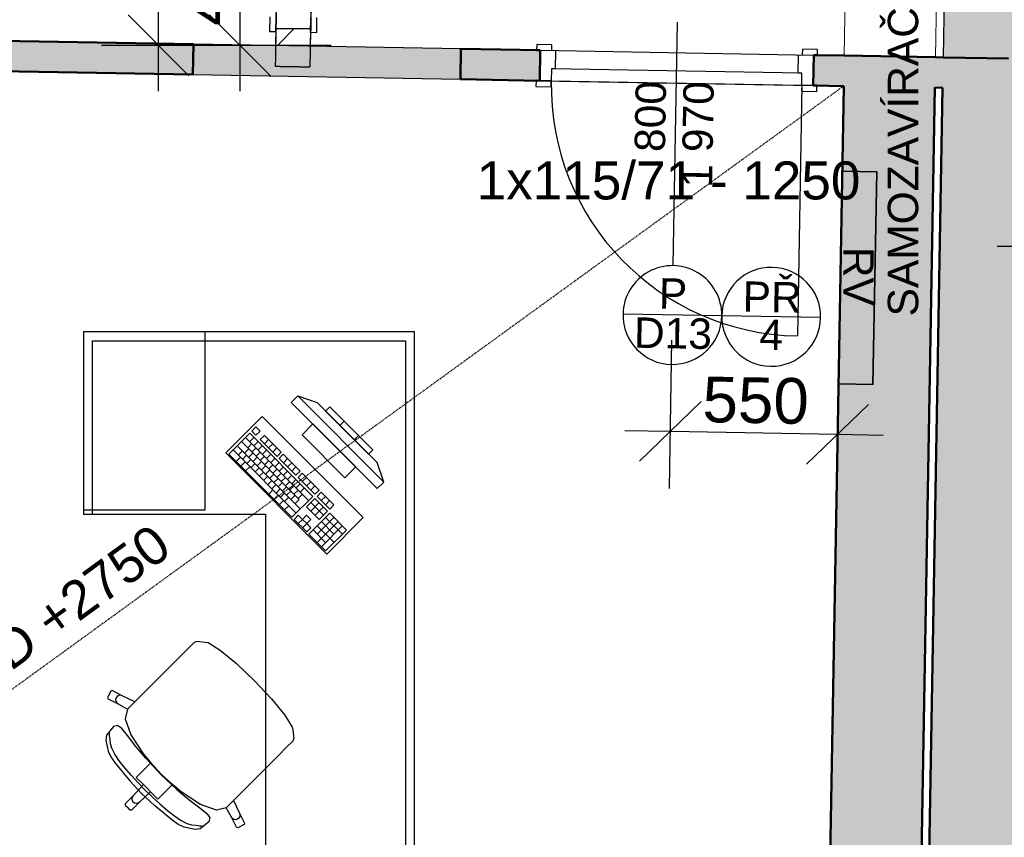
# Model space of a CAD drawing. Header units: millimetres. Extents: x -25972 to 4435, y -2839 to 20217.
# Tile 21 of 110: x -18972 to -15733, y 1038 to 3726. Entities that reach past the tile are written whole.
import ezdxf

# ---------------------------------------------------------------- set-up
doc = ezdxf.new("R2010")
doc.units = ezdxf.units.MM
doc.header["$MEASUREMENT"] = 0
for name, pattern in [('Wipeout_Contour', [1000, 0, -1000]), ('Čárkovaná M', [4.5, 2.5, -2]), ('Čárkovaná S', [2.5, 1.5, -1])]:
    doc.linetypes.add(name, pattern=pattern)
for name, color, linetype in [('7._POHLED ZÁPADNÍ_2_0', 7, 'Continuous'), ('7._POHLED ZÁPADNÍ_2_Anotace - SP', 7, 'Continuous'), ('7._POHLED ZÁPADNÍ_2_Interiér - schodiště', 7, 'Continuous'), ('7._POHLED ZÁPADNÍ_2_Konstrukce - nosné', 7, 'Continuous'), ('7._POHLED ZÁPADNÍ_2_Kóty - SP', 7, 'Continuous'), ('7._POHLED ZÁPADNÍ_2_Nové_3D prvky fasada nove', 7, 'Continuous'), ('7._POHLED ZÁPADNÍ_2_Nové_Anotace - SP', 7, 'Continuous'), ('7._POHLED ZÁPADNÍ_2_Nové_Interiér - nábytek', 7, 'Continuous'), ('7._POHLED ZÁPADNÍ_2_Nové_Konstrukce - nosné', 7, 'Continuous'), ('7._POHLED ZÁPADNÍ_2_Nové_Kresby a obrázky', 7, 'Continuous'), ('7._POHLED ZÁPADNÍ_2_Nové_Kóty - SP', 7, 'Continuous'), ('7._POHLED ZÁPADNÍ_2_Nové_Otvory – Dveře', 7, 'Continuous'), ('7._POHLED ZÁPADNÍ_2_Nové_Otvory – Značky dveří', 7, 'Continuous'), ('7._POHLED ZÁPADNÍ_2_Nové_Výplně – Řezové', 7, 'Continuous'), ('7._POHLED ZÁPADNÍ_2_Otvory – Dveře', 7, 'Continuous'), ('7._POHLED ZÁPADNÍ_2_Otvory – Značky dveří', 7, 'Continuous'), ('7._POHLED ZÁPADNÍ_2_Situace - terén', 7, 'Continuous'), ('7._POHLED ZÁPADNÍ_2_Výplně – Řezové', 7, 'Continuous')]:
    doc.layers.add(name, color=color, linetype=linetype)
doc.styles.add('GENEROVANÝ_STYL_1', font='txt')
doc.styles.add('GENEROVANÝ_STYL_2', font='txt')

msp = doc.modelspace()

# ---------------------------------------------------------------- hatches: boundary and pattern name
at = {"layer": '7._POHLED ZÁPADNÍ_2_Nové_Výplně – Řezové', "linetype": 'Continuous', "lineweight": 0, "true_color": 0xf2b2b2}
for points in [[(-15934.5, 3601.7), (-15719.5, 3598), (-15718, 3687.9), (-15603, 3685.9), (-15601.1, 3795.9), (-15931, 3801.7)], [(-18402, 3545.2), (-17522.1, 3529.7), (-17520.3, 3629.6), (-18400.2, 3645.1)]]:
    msp.add_hatch(color=9, dxfattribs=at).paths.add_polyline_path(points)
at = {"layer": '7._POHLED ZÁPADNÍ_2_Výplně – Řezové', "linetype": 'Continuous', "lineweight": 13}
for points in [[(-20050, 3674.2), (-20051.7, 3574.2), (-18402, 3545.2), (-18400.2, 3645.1)], [(-15982.6, 850.1), (-15652.6, 850.1), (-15603, 3685.9), (-15718, 3687.9), (-15719.5, 3598), (-15934.5, 3601.7)], [(-17522.1, 3529.7), (-17261.3, 3525.1), (-17259.6, 3625.1), (-17520.3, 3629.6)], [(-16361.5, 3509.2), (-15936.3, 3501.7), (-15934.5, 3601.7), (-16359.7, 3609.2)], [(-16009.9, 724.7), (-15961.5, 3502.2), (-16261.4, 3507.5), (-16309.9, 724.7)]]:
    msp.add_hatch(color=254, dxfattribs=at).paths.add_polyline_path(points)

# ---------------------------------------------------------------- linework, layer by layer
at = {"layer": '7._POHLED ZÁPADNÍ_2_Konstrukce - nosné', "color": 7, "linetype": 'Continuous', "lineweight": 50}
for p, q in [((-18400.2, 3645.1), (-18402, 3545.2)), ((-17520.3, 3629.6), (-17522.1, 3529.7)), ((-17259.6, 3625.1), (-17271.6, 3625.3)), ((-17261.3, 3525.1), (-17259.6, 3625.1)), ((-16361.5, 3509.2), (-16359.7, 3609.2)), ((-16359.7, 3609.2), (-16347.7, 3609)), ((-16259.7, 3607.4), (-15959.7, 3602.2)), ((-15934.5, 3601.7), (-15719.5, 3598)), ((-17261.3, 3525.1), (-17273.3, 3525.3)), ((-16361.5, 3509.2), (-16349.5, 3509))]:
    msp.add_line(p, q, dxfattribs=at)
at = {"layer": '7._POHLED ZÁPADNÍ_2_Konstrukce - nosné', "color": 7, "linetype": 'Continuous', "lineweight": 50, "flags": 128}
for points in [[(-18400.2, 3645.1), (-20050, 3674.2)], [(-17259.6, 3625.1), (-17520.3, 3629.6)], [(-16259.7, 3607.4), (-16359.7, 3609.2)], [(-15934.5, 3601.7), (-15959.7, 3602.2)], [(-20051.7, 3574.2), (-18402, 3545.2)], [(-17522.1, 3529.7), (-17261.3, 3525.1)], [(-16361.5, 3509.2), (-16261.4, 3507.5)], [(-16261.4, 3507.5), (-16309.9, 724.7)], [(-16009.9, 724.7), (-15961.5, 3502.2)], [(-15936.3, 3501.7), (-15982.6, 850.1)], [(-15961.5, 3502.2), (-15936.3, 3501.7)]]:
    msp.add_lwpolyline(points, dxfattribs=at)
at = {"layer": '7._POHLED ZÁPADNÍ_2_Nové_3D prvky fasada nove', "color": 1, "linetype": 'Continuous', "lineweight": 25, "flags": 128}
for points in [[(-15931, 3801.7), (-15934.5, 3601.7)], [(-17520.3, 3629.6), (-18400.2, 3645.1)], [(-18402, 3545.2), (-17522.1, 3529.7)]]:
    msp.add_lwpolyline(points, dxfattribs=at)
at = {"layer": '7._POHLED ZÁPADNÍ_2_Nové_Anotace - SP', "color": 1, "linetype": 'Čárkovaná M', "lineweight": 25}
msp.add_line((-20100.3, 724.7), (-16261.9, 3507.5), dxfattribs=at)
at = {"layer": '7._POHLED ZÁPADNÍ_2_Nové_Interiér - nábytek', "color": 1, "linetype": 'Continuous', "lineweight": 25}
for p, q in [((-18732.1, 2699.9), (-18762.1, 2699.9)), ((-18762.1, 2699.9), (-18762.1, 2669.9)), ((-17703.1, 2699.9), (-18732.1, 2699.9)), ((-18362.1, 2114.9), (-18362.1, 2699.9)), ((-17673.1, 2699.9), (-17703.1, 2699.9)), ((-17673.1, 2669.9), (-17673.1, 2699.9)), ((-18762.1, 2669.9), (-18762.1, 2099.9)), ((-18732.1, 2669.9), (-17703.1, 2669.9)), ((-18732.1, 2099.9), (-18732.1, 2669.9)), ((-17703.1, 2669.9), (-17703.1, 857.5)), ((-17673.1, 857.5), (-17673.1, 2669.9)), ((-18057.2, 2488.8), (-18078.4, 2467.6)), ((-18078.4, 2467.6), (-17795.6, 2184.8)), ((-17774.4, 2206), (-18057.2, 2488.8)), ((-18057.2, 2488.8), (-17993.6, 2467.6)), ((-17993.6, 2467.6), (-17795.6, 2269.6)), ((-17951.2, 2453.5), (-17965.3, 2439.3)), ((-17965.3, 2439.3), (-17823.9, 2297.9)), ((-17809.7, 2312.1), (-17951.2, 2453.5)), ((-18007.7, 2396.9), (-18043.1, 2361.6)), ((-17866.3, 2255.5), (-18007.7, 2396.9)), ((-17918.2, 2392.2), (-17904, 2406.4)), ((-18215.2, 2366.5), (-18283.8, 2298)), ((-18007.5, 2158.8), (-18215.2, 2366.5)), ((-18194.6, 2387.1), (-18208.3, 2373.4)), ((-18208.3, 2373.4), (-18194.5, 2359.5)), ((-18180.8, 2373.3), (-18194.6, 2387.1)), ((-18194.5, 2359.5), (-18180.8, 2373.3)), ((-18242.6, 2339.1), (-18052.2, 2148.7)), ((-18228.9, 2352.8), (-18021.2, 2145.1)), ((-18221.8, 2318.3), (-18208.1, 2332.1)), ((-18215.1, 2339), (-18201.3, 2352.7)), ((-18201.2, 2325.1), (-18187.5, 2338.8)), ((-18166.9, 2359.4), (-18180.6, 2345.7)), ((-18180.6, 2345.7), (-18125.2, 2290.3)), ((-18111.5, 2304), (-18166.9, 2359.4)), ((-18166.8, 2331.9), (-18153.1, 2345.6)), ((-18152.9, 2318), (-18139.2, 2331.7)), ((-18043.1, 2361.6), (-17901.7, 2220.1)), ((-17871, 2345.1), (-17856.9, 2359.2)), ((-18270, 2311.7), (-18062.3, 2104)), ((-18256.3, 2325.4), (-18048.6, 2117.7)), ((-18252.7, 2294.4), (-18239, 2308.1)), ((-18232.1, 2301.2), (-18218.4, 2314.9)), ((-18218.2, 2287.3), (-18204.5, 2301)), ((-18208, 2304.5), (-18194.3, 2318.2)), ((-18194.1, 2290.6), (-18180.4, 2304.4)), ((-18187.4, 2311.3), (-18173.6, 2325)), ((-18173.5, 2297.4), (-18159.8, 2311.1)), ((-18139.1, 2304.2), (-18125.4, 2317.9)), ((-18125.2, 2290.3), (-18111.5, 2304)), ((-17823.9, 2297.9), (-17809.7, 2312.1)), ((-18283.8, 2298), (-18076, 2090.3)), ((-18259.5, 2273.7), (-18245.8, 2287.4)), ((-18243.9, 2258.2), (-18230.2, 2271.9)), ((-18238.9, 2280.5), (-18225.2, 2294.2)), ((-18225, 2266.7), (-18211.3, 2280.4)), ((-18204.4, 2273.5), (-18190.7, 2287.2)), ((-18190.6, 2259.6), (-18176.8, 2273.3)), ((-18180.3, 2276.8), (-18166.6, 2290.5)), ((-18166.5, 2262.9), (-18152.7, 2276.7)), ((-18159.7, 2283.6), (-18145.9, 2297.3)), ((-18145.8, 2269.7), (-18132.1, 2283.5)), ((-18132, 2255.9), (-18118.3, 2269.6)), ((-18104.6, 2297.1), (-18118.3, 2283.4)), ((-18118.3, 2283.4), (-18062.9, 2228)), ((-18049.2, 2241.7), (-18104.6, 2297.1)), ((-18104.5, 2269.5), (-18090.8, 2283.3)), ((-18090.6, 2255.7), (-18076.9, 2269.4)), ((-17774.4, 2206), (-17795.6, 2269.6)), ((-18228.4, 2242.6), (-18214.6, 2256.3)), ((-18211.2, 2252.8), (-18197.5, 2266.5)), ((-18197.3, 2239), (-18183.6, 2252.7)), ((-18183.5, 2225.1), (-18169.8, 2238.8)), ((-18176.7, 2245.8), (-18163, 2259.5)), ((-18162.9, 2231.9), (-18149.1, 2245.6)), ((-18152.6, 2249.1), (-18138.9, 2262.8)), ((-18138.8, 2235.3), (-18125, 2249)), ((-18124.9, 2221.4), (-18111.2, 2235.1)), ((-18118.1, 2242), (-18104.4, 2255.8)), ((-18104.3, 2228.2), (-18090.6, 2241.9)), ((-18076.8, 2241.8), (-18063.1, 2255.6)), ((-18062.9, 2228), (-18049.2, 2241.7)), ((-18042.3, 2234.8), (-18056, 2221.1)), ((-17986.9, 2179.4), (-18042.3, 2234.8)), ((-17901.7, 2220.1), (-17866.3, 2255.5)), ((-18169.6, 2211.3), (-18155.9, 2225)), ((-18155.8, 2197.4), (-18142.1, 2211.2)), ((-18149, 2218.1), (-18135.3, 2231.8)), ((-18135.2, 2204.2), (-18121.4, 2217.9)), ((-18121.3, 2190.4), (-18107.6, 2204.1)), ((-18111.1, 2207.6), (-18097.3, 2221.3)), ((-18097.2, 2193.7), (-18083.5, 2207.4)), ((-18090.4, 2214.3), (-18076.7, 2228.1)), ((-18076.6, 2200.5), (-18062.9, 2214.2)), ((-18056, 2221.1), (-18000.6, 2165.7)), ((-18042.2, 2207.2), (-18028.4, 2220.9)), ((-18028.3, 2193.4), (-18014.6, 2207.1)), ((-17795.6, 2184.8), (-17774.4, 2206)), ((-18152.2, 2166.4), (-18138.5, 2180.1)), ((-18142, 2183.6), (-18128.2, 2197.3)), ((-18128.1, 2169.7), (-18114.4, 2183.5)), ((-18107.5, 2176.5), (-18093.8, 2190.2)), ((-18093.6, 2162.7), (-18079.9, 2176.4)), ((-18083.4, 2179.9), (-18069.7, 2193.6)), ((-18069.5, 2166), (-18055.8, 2179.7)), ((-18062.7, 2186.7), (-18049, 2200.4)), ((-18048.9, 2172.8), (-18035.2, 2186.5)), ((-18014.5, 2179.5), (-18000.7, 2193.2)), ((-18000.6, 2165.7), (-17986.9, 2179.4)), ((-17980, 2172.5), (-17993.7, 2158.8)), ((-17938.4, 2130.9), (-17980, 2172.5)), ((-18134.9, 2149.1), (-18121.2, 2162.8)), ((-18117.6, 2131.8), (-18103.9, 2145.5)), ((-18114.3, 2155.9), (-18100.5, 2169.6)), ((-18100.4, 2142.1), (-18086.7, 2155.8)), ((-18079.8, 2148.8), (-18066.1, 2162.6)), ((-18076, 2090.3), (-18007.5, 2158.8)), ((-18065.9, 2135), (-18052.2, 2148.7)), ((-18055.7, 2152.2), (-18042, 2165.9)), ((-18000.5, 2151.9), (-18028, 2124.5)), ((-18014.3, 2138.2), (-17972.7, 2096.6)), ((-18014.1, 2110.6), (-17986.7, 2138.1)), ((-17959, 2110.4), (-18000.5, 2151.9)), ((-17993.7, 2158.8), (-17952.1, 2117.2)), ((-17979.8, 2144.9), (-17966.1, 2158.6)), ((-17966, 2131.1), (-17952.3, 2144.8)), ((-18762.1, 2114.9), (-18362.1, 2114.9)), ((-18100.3, 2114.5), (-18086.6, 2128.2)), ((-18028, 2124.5), (-17986.4, 2082.9)), ((-18000.3, 2096.8), (-17972.9, 2124.2)), ((-17986.4, 2082.9), (-17959, 2110.4)), ((-17952.1, 2117.2), (-17938.4, 2130.9)), ((-18762.1, 2099.9), (-18732.1, 2099.9)), ((-18055.4, 2097), (-18069.1, 2083.3)), ((-18069.1, 2083.3), (-18027.6, 2041.8)), ((-18041.6, 2083.2), (-18055.4, 2097)), ((-18055.3, 2069.5), (-18041.6, 2083.2)), ((-18027.8, 2096.9), (-18041.6, 2083.2)), ((-18041.6, 2083.2), (-18027.7, 2069.4)), ((-18014, 2083.1), (-18027.8, 2096.9)), ((-18027.7, 2069.4), (-18014, 2083.1)), ((-17952.1, 2103.4), (-18020.7, 2034.9)), ((-17993.1, 2034.7), (-17938.2, 2089.6)), ((-17993, 2007.2), (-17924.4, 2075.7)), ((-17979.5, 2076), (-17938, 2034.5)), ((-17965.8, 2089.7), (-17910.4, 2034.3)), ((-17896.7, 2048), (-17952.1, 2103.4)), ((-18041.4, 2055.6), (-18027.7, 2069.4)), ((-18013.9, 2055.5), (-18027.7, 2069.4)), ((-18027.6, 2041.8), (-18013.9, 2055.5)), ((-18006.9, 2048.6), (-17965.4, 2007)), ((-17993.2, 2062.3), (-17937.8, 2006.9)), ((-17979.1, 1993.3), (-17910.5, 2061.9)), ((-17965.3, 1979.5), (-17896.7, 2048)), ((-18020.7, 2034.9), (-17965.3, 1979.5)), ((-18419.3, 1657), (-18444.8, 1631.5)), ((-18397.3, 1679), (-18419.3, 1657)), ((-18388, 1681.8), (-18397.3, 1679)), ((-18354.1, 1677.9), (-18388, 1681.8)), ((-18352, 1677), (-18354.1, 1677.9)), ((-18311.9, 1652), (-18352, 1677)), ((-18258.3, 1608.5), (-18311.9, 1652)), ((-18444.8, 1631.5), (-18592.7, 1483.7)), ((-18257.5, 1607.8), (-18258.3, 1608.5)), ((-18199.1, 1553), (-18257.5, 1607.8)), ((-18199.1, 1553), (-18144.3, 1494.6)), ((-18671.6, 1518.9), (-18682.4, 1497.6)), ((-18682.4, 1497.6), (-18681, 1493.5)), ((-18681, 1493.5), (-18647.9, 1476.5)), ((-18667.5, 1520.2), (-18671.6, 1518.9)), ((-18634.4, 1503.2), (-18667.5, 1520.2)), ((-18654.6, 1496.8), (-18656.2, 1491.1)), ((-18656.2, 1491.1), (-18655.4, 1485.3)), ((-18651, 1501.4), (-18654.6, 1496.8)), ((-18645.9, 1504.2), (-18651, 1501.4)), ((-18640.1, 1504.9), (-18645.9, 1504.2)), ((-18634.4, 1503.2), (-18640.1, 1504.9)), ((-18592.7, 1483.7), (-18634.4, 1503.2)), ((-18144.3, 1494.6), (-18143.6, 1493.8)), ((-18143.6, 1493.8), (-18100, 1440.1)), ((-18655.4, 1485.3), (-18652.6, 1480.2)), ((-18652.6, 1480.2), (-18647.9, 1476.5)), ((-18647.9, 1476.5), (-18616.9, 1459.2)), ((-18616.9, 1459.2), (-18624.4, 1427.3)), ((-18616.9, 1459.2), (-18592.7, 1483.7)), ((-18616.9, 1459.4), (-18616.9, 1459.2)), ((-18624.4, 1427.3), (-18606, 1375.3)), ((-18100, 1440.1), (-18075.1, 1400.1)), ((-18663, 1402.1), (-18686.2, 1374.3)), ((-18650.1, 1405.6), (-18663, 1402.1)), ((-18635.8, 1395.5), (-18650.1, 1405.6)), ((-18617.2, 1373.3), (-18635.8, 1395.5)), ((-18075.1, 1400.1), (-18074.2, 1398)), ((-18074.2, 1398), (-18070.2, 1364)), ((-18686.2, 1374.3), (-18688.1, 1357.5)), ((-18676.6, 1379.6), (-18677.4, 1384.1)), ((-18675.8, 1371.5), (-18676.6, 1379.6)), ((-18673.8, 1360.8), (-18675.8, 1371.5)), ((-18672.6, 1345.4), (-18673.8, 1360.8)), ((-18589.2, 1337.1), (-18617.2, 1373.3)), ((-18606, 1375.3), (-18564.7, 1311.5)), ((-18070.2, 1364), (-18073.1, 1354.7)), ((-18688.1, 1357.5), (-18680.3, 1321.4)), ((-18668.7, 1330.6), (-18672.6, 1345.4)), ((-18658.7, 1311.8), (-18668.7, 1330.6)), ((-18556.5, 1297.8), (-18589.2, 1337.1)), ((-18095, 1332.8), (-18120.6, 1307.3)), ((-18073.1, 1354.7), (-18095, 1332.8)), ((-18680.3, 1321.4), (-18671.4, 1302.2)), ((-18671.4, 1302.2), (-18656.5, 1280.5)), ((-18643.9, 1289.9), (-18658.7, 1311.8)), ((-18564.7, 1311.5), (-18539.9, 1283.3)), ((-18507.1, 1245), (-18556.5, 1297.8)), ((-18120.6, 1307.3), (-18268.4, 1159.4)), ((-18656.5, 1280.5), (-18609.6, 1223.8)), ((-18625.3, 1266.1), (-18643.9, 1289.9)), ((-18604.1, 1241.4), (-18625.3, 1266.1)), ((-18539.9, 1283.3), (-18567.3, 1256)), ((-18539.9, 1283.3), (-18506.6, 1245.5)), ((-18581.6, 1216.8), (-18604.1, 1241.4)), ((-18567.3, 1256), (-18588.4, 1234.8)), ((-18588.4, 1234.8), (-18564.8, 1211.2)), ((-18507.1, 1245), (-18454.3, 1195.5)), ((-18468.7, 1212.2), (-18506.6, 1245.5)), ((-18609.6, 1223.8), (-18570.5, 1181.6)), ((-18564.8, 1211.2), (-18598.8, 1174.6)), ((-18558.8, 1193.3), (-18581.6, 1216.8)), ((-18564.8, 1211.2), (-18552.8, 1199.2)), ((-18540.9, 1187.3), (-18552.8, 1199.2)), ((-18468.7, 1212.2), (-18496.1, 1184.8)), ((-18440.6, 1187.4), (-18468.7, 1212.2)), ((-18598.8, 1174.6), (-18624.9, 1148.6)), ((-18602, 1169.8), (-18603.1, 1164)), ((-18598.8, 1174.6), (-18602, 1169.8)), ((-18540.9, 1187.3), (-18577.4, 1153.3)), ((-18528.3, 1142.4), (-18570.5, 1181.6)), ((-18558.8, 1193.3), (-18535.3, 1170.5)), ((-18517.3, 1163.6), (-18540.9, 1187.3)), ((-18535.3, 1170.5), (-18510.7, 1147.9)), ((-18496.1, 1184.8), (-18517.3, 1163.6)), ((-18454.3, 1195.5), (-18415, 1162.8)), ((-18376.8, 1146), (-18440.6, 1187.4)), ((-18624.9, 1148.6), (-18624.8, 1144.3)), ((-18624.8, 1144.3), (-18616.3, 1135.8)), ((-18607.8, 1127.2), (-18616.3, 1135.8)), ((-18577.4, 1153.3), (-18603.5, 1127.2)), ((-18603.1, 1164), (-18602, 1158.3)), ((-18602, 1158.3), (-18598.7, 1153.4)), ((-18593.8, 1150.1), (-18598.7, 1153.4)), ((-18588, 1148.9), (-18593.8, 1150.1)), ((-18582.3, 1150.1), (-18588, 1148.9)), ((-18577.4, 1153.3), (-18582.3, 1150.1)), ((-18471.6, 1095.6), (-18528.3, 1142.4)), ((-18510.7, 1147.9), (-18485.9, 1126.8)), ((-18415, 1162.8), (-18378.8, 1134.9)), ((-18378.8, 1134.9), (-18356.5, 1116.3)), ((-18324.8, 1127.7), (-18376.8, 1146)), ((-18292.9, 1135.1), (-18324.8, 1127.7)), ((-18292.9, 1135.1), (-18268.4, 1159.4)), ((-18292.6, 1135.2), (-18292.9, 1135.1)), ((-18275.5, 1104.1), (-18292.9, 1135.1)), ((-18268.4, 1159.4), (-18248.8, 1117.7)), ((-18603.5, 1127.2), (-18607.8, 1127.2)), ((-18485.9, 1126.8), (-18462.1, 1108.2)), ((-18462.1, 1108.2), (-18440.3, 1093.3)), ((-18356.5, 1116.3), (-18346.5, 1102)), ((-18346.5, 1102), (-18349.9, 1089)), ((-18271.9, 1099.5), (-18275.5, 1104.1)), ((-18258.6, 1071), (-18275.5, 1104.1)), ((-18250.7, 1101.1), (-18255.3, 1097.5)), ((-18247.9, 1106.2), (-18250.7, 1101.1)), ((-18248.8, 1117.7), (-18247.2, 1112)), ((-18248.8, 1117.7), (-18231.9, 1084.6)), ((-18247.2, 1112), (-18247.9, 1106.2)), ((-18449.9, 1080.7), (-18471.6, 1095.6)), ((-18430.7, 1071.7), (-18449.9, 1080.7)), ((-18440.3, 1093.3), (-18421.5, 1083.4)), ((-18394.6, 1064), (-18430.7, 1071.7)), ((-18421.5, 1083.4), (-18406.7, 1079.5)), ((-18406.7, 1079.5), (-18391.3, 1078.3)), ((-18391.3, 1078.3), (-18380.6, 1076.3)), ((-18380.6, 1076.3), (-18372.5, 1075.5)), ((-18349.9, 1089), (-18377.8, 1065.9)), ((-18372.5, 1075.5), (-18368, 1074.7)), ((-18266.8, 1096.6), (-18271.9, 1099.5)), ((-18260.9, 1095.9), (-18266.8, 1096.6)), ((-18255.3, 1097.5), (-18260.9, 1095.9)), ((-18254.5, 1069.7), (-18258.6, 1071)), ((-18233.1, 1080.5), (-18254.5, 1069.7)), ((-18231.9, 1084.6), (-18233.1, 1080.5)), ((-18377.8, 1065.9), (-18394.6, 1064))]:
    msp.add_line(p, q, dxfattribs=at)
at = {"layer": '7._POHLED ZÁPADNÍ_2_Nové_Interiér - nábytek', "color": 1, "linetype": 'Continuous', "lineweight": 25, "flags": 128}
for points in [[(-17673.1, 2699.9), (-18762.1, 2699.9), (-18762.1, 2099.9), (-18163.3, 2099.9), (-18163.3, 827.5), (-17673.1, 827.5)], [(-18173.9, 2421.7), (-18294.1, 2301.5), (-17961.8, 1969.1), (-17841.6, 2089.3)]]:
    msp.add_lwpolyline(points, close=True, dxfattribs=at)
at = {"layer": '7._POHLED ZÁPADNÍ_2_Nové_Kresby a obrázky', "color": 1, "linetype": 'Čárkovaná S', "lineweight": 25}
msp.add_line((-18017.3, 3569.5), (-18130, 3571.5), dxfattribs=at)
at = {"layer": '7._POHLED ZÁPADNÍ_2_Nové_Kóty - SP', "color": 1, "linetype": 'Continuous', "lineweight": 25}
for p, q in [((-18515.3, 3641.1), (-18515.3, 4587.3)), ((-18246.9, 3641.1), (-18246.9, 4098.9)), ((-18615.3, 3741.1), (-18415.3, 3541.1)), ((-18346.9, 3741.1), (-18146.9, 3541.1)), ((-18215.3, 3641.1), (-18702.8, 3641.1)), ((-18515.3, 3491.1), (-18515.3, 3641.1)), ((-18246.9, 3491.1), (-18246.9, 3641.1)), ((-15756.3, 2980.8), (-15606.3, 2980.8)), ((-16834.9, 2185.1), (-16826.3, 2672.6)), ((-16285.3, 2175.5), (-16276.8, 2662.9)), ((-16729.8, 2470.8), (-16933.3, 2274.4)), ((-16383.8, 2264.7), (-16180.3, 2461.2)), ((-16981.5, 2375.2), (-16831.6, 2372.6)), ((-16831.6, 2372.6), (-16282, 2362.9)), ((-16282, 2362.9), (-16132.1, 2360.3))]:
    msp.add_line(p, q, dxfattribs=at)
at = {"layer": '7._POHLED ZÁPADNÍ_2_Nové_Otvory – Dveře', "color": 1, "linetype": 'Continuous', "lineweight": 25}
for p, q in [((-18148.8, 3685.5), (-18147.9, 3735.5)), ((-17995, 3732.8), (-17995.8, 3682.8)), ((-17271.2, 3644.3), (-17271.6, 3625.3)), ((-17221.2, 3643.4), (-17271.2, 3644.3)), ((-17221.6, 3624.4), (-17221.2, 3643.4)), ((-16397.4, 3628.9), (-16397.7, 3609.9)), ((-16347.4, 3628), (-16397.4, 3628.9)), ((-16347.7, 3609), (-16347.4, 3628)), ((-17271.6, 3625.3), (-17221.6, 3624.4)), ((-17259.6, 3625.1), (-17271.6, 3625.3)), ((-17259.6, 3625.1), (-17271.6, 3625.3)), ((-17261.3, 3525.1), (-17259.6, 3625.1)), ((-17261.3, 3525.1), (-17259.6, 3625.1)), ((-17261.3, 3525.1), (-17259.6, 3625.1)), ((-17259.6, 3625.1), (-16359.7, 3609.2)), ((-17259.6, 3625.1), (-17209.6, 3624.2)), ((-17209.6, 3624.2), (-17210.6, 3564.2)), ((-16410.8, 3550.1), (-16409.7, 3610.1)), ((-16409.7, 3610.1), (-16359.7, 3609.2)), ((-16397.7, 3609.9), (-16347.7, 3609)), ((-16359.7, 3609.2), (-16361.5, 3509.2)), ((-16361.5, 3509.2), (-16359.7, 3609.2)), ((-16361.5, 3509.2), (-16359.7, 3609.2)), ((-16359.7, 3609.2), (-16347.7, 3609)), ((-16359.7, 3609.2), (-16347.7, 3609)), ((-17222.6, 3564.4), (-17223.3, 3524.4)), ((-17222.6, 3564.4), (-17223.3, 3524.4)), ((-17210.6, 3564.2), (-17222.6, 3564.4)), ((-16398.8, 3549.9), (-17222.6, 3564.4)), ((-16398.8, 3549.9), (-16410.8, 3550.1)), ((-16399.5, 3509.9), (-16398.8, 3549.9)), ((-16399.5, 3509.9), (-16398.8, 3549.9)), ((-17273.3, 3525.3), (-17273.7, 3506.3)), ((-17273.7, 3506.3), (-17223.7, 3505.4)), ((-17223.3, 3524.4), (-17273.3, 3525.3)), ((-17261.3, 3525.1), (-17273.3, 3525.3)), ((-17261.3, 3525.1), (-17273.3, 3525.3)), ((-17261.3, 3525.1), (-16361.5, 3509.2)), ((-17223.3, 3524.4), (-17261.3, 3525.1)), ((-17223.7, 3505.4), (-17223.3, 3524.4)), ((-17223.3, 3524.4), (-16399.5, 3509.9)), ((-16399.5, 3509.9), (-16414, 2686)), ((-16399.5, 3509.9), (-16399.8, 3490.9)), ((-16349.5, 3509), (-16399.5, 3509.9)), ((-16361.5, 3509.2), (-16399.5, 3509.9)), ((-16361.5, 3509.2), (-16349.5, 3509)), ((-16361.5, 3509.2), (-16349.5, 3509)), ((-16349.8, 3490), (-16349.5, 3509)), ((-16399.8, 3490.9), (-16349.8, 3490))]:
    msp.add_line(p, q, dxfattribs=at)
msp.add_arc((-16399.5, 3509.9), 824, 178.9912, 268.9912, dxfattribs=at)
at = {"layer": '7._POHLED ZÁPADNÍ_2_Nové_Otvory – Značky dveří', "color": 1, "linetype": 'Continuous', "lineweight": 25}
for p, q in [((-16822, 2917.2), (-16807.9, 3717.1)), ((-16662.4, 2751.9), (-16987.3, 2757.6)), ((-16337.4, 2746.2), (-16662.4, 2751.9))]:
    msp.add_line(p, q, dxfattribs=at)
at = {"layer": '7._POHLED ZÁPADNÍ_2_Nové_Otvory – Značky dveří', "color": 1, "linetype": 'Continuous', "lineweight": 25, "flags": 128}
for points in [[(-16987.3, 2757.6, 1), (-16662.4, 2751.9, 1)], [(-16662.4, 2751.9, 1), (-16337.4, 2746.2, 1)]]:
    msp.add_lwpolyline(points, format="xyb", close=True, dxfattribs=at)
at = {"layer": '7._POHLED ZÁPADNÍ_2_Otvory – Dveře', "color": 8, "linetype": 'Continuous', "lineweight": 13}
for p, q in [((-16234.3, 5062.2), (-16259.7, 3607.4)), ((-15934.3, 5057), (-15959.7, 3602.2)), ((-16259.7, 3607.4), (-15959.7, 3602.2))]:
    msp.add_line(p, q, dxfattribs=at)
at = {"layer": '7._POHLED ZÁPADNÍ_2_Situace - terén', "color": 7, "linetype": 'Continuous', "lineweight": 35, "flags": 128}
msp.add_lwpolyline([(-16278.5, 2529), (-16165.2, 2527), (-16153, 3225.8), (-16266.3, 3227.8)], close=True, dxfattribs=at)

# ---------------------------------------------------------------- texts
at = {"layer": '7._POHLED ZÁPADNÍ_2_0', "color": 1, "linetype": 'Continuous', "lineweight": 25, "insert": (-16065.8, 3258.6), "char_height": 100, "attachment_point": 5, "rotation": 90, "style": 'GENEROVANÝ_STYL_1'}
msp.add_mtext('\\A1;{\\pqc;\\fArial|b0|i0|c238|p38;SAMOZAVÍRAČ}', dxfattribs=at)
at = {"layer": '7._POHLED ZÁPADNÍ_2_Anotace - SP', "color": 1, "linetype": 'Continuous', "lineweight": 25, "insert": (-19618.6, 1208.3), "char_height": 125, "attachment_point": 4, "rotation": 36.1018, "style": 'GENEROVANÝ_STYL_1'}
msp.add_mtext('\\A1;{\\pql;\\fArial|b0|i0|c238|p38;PODHLED \\fArial|b0|i0|c238|p38;+2750}', dxfattribs=at)
at = {"layer": '7._POHLED ZÁPADNÍ_2_Interiér - schodiště', "color": 1, "linetype": 'Continuous', "lineweight": 25, "insert": (-16837.6, 3196.4), "char_height": 125, "attachment_point": 5, "style": 'GENEROVANÝ_STYL_1'}
msp.add_mtext('\\A1;{\\pqc;\\fArial|b0|i0|c238|p38;1x115/71 - 1250}', dxfattribs=at)
at = {"layer": '7._POHLED ZÁPADNÍ_2_Konstrukce - nosné', "color": 7, "linetype": 'Continuous', "lineweight": 20, "insert": (-16262.9, 2882), "char_height": 100, "attachment_point": 8, "rotation": 270.0169, "style": 'GENEROVANÝ_STYL_1'}
msp.add_mtext('\\A1;{\\pqc;\\fArial|b0|i0|c238|p38;RV}', dxfattribs=at)
at = {"layer": '7._POHLED ZÁPADNÍ_2_Kóty - SP', "color": 1, "linetype": 'Continuous', "lineweight": 25, "char_height": 150, "width": 341.487, "attachment_point": 7, "style": 'GENEROVANÝ_STYL_2'}
for s, insert, rotation in [('\\A1;{\\pql;\\fArial|b0|i0|c0|p38;458}', (-18276.9, 3705.2), 90), ('\\A1;{\\pql;\\fArial|b0|i0|c0|p38;550}', (-16727, 2400.8), 358.9912)]:
    msp.add_mtext(s, dxfattribs=dict(at, insert=insert, rotation=rotation))
at = {"layer": '7._POHLED ZÁPADNÍ_2_Otvory – Značky dveří', "color": 1, "linetype": 'Continuous', "lineweight": 25, "char_height": 100, "style": 'GENEROVANÝ_STYL_1'}
for s, insert, attachment_point, rotation in [('\\A1;{\\pql;\\pt0;\\fArial|b0|i0|c238|p38;800}', (-16848.1, 3290.1), 7, 88.9912), ('\\A1;{\\pql;\\pt0;\\fArial|b0|i0|c238|p38;1\xa0970}', (-16794.6, 3174.8), 1, 88.9912), ('\\A1;{\\pql;\\pt0;\\fArial|b0|i0|c238|p38;PŘ}', (-16593.8, 2815.8), 4, 358.9912), ('\\A1;{\\pql;\\pt0;\\fArial|b0|i0|c238|p38;P}', (-16869.3, 2826.3), 4, 358.9912), ('\\A1;{\\pql;\\pt0;\\fArial|b0|i0|c238|p38;D13}', (-16951.1, 2696.8), 4, 358.9912), ('\\A1;{\\pql;\\pt0;\\fArial|b0|i0|c238|p38;4}', (-16538.9, 2690.4), 4, 358.9912)]:
    msp.add_mtext(s, dxfattribs=dict(at, insert=insert, attachment_point=attachment_point, rotation=rotation))

# ---------------------------------------------------------------- next in the draw order: wipeouts: each hides what was drawn before it
at = {"color": 254, "linetype": 'Wipeout_Contour', "lineweight": 0, "ltscale": 73764.49685}
msp.add_wipeout([(-18130.6, 3641.1), (-18015.6, 3639.1), (-18014.6, 3695.2), (-18129.6, 3697.2)], dxfattribs=at).dxf.layer = '7._POHLED ZÁPADNÍ_2_Nové_Výplně – Řezové'

# ---------------------------------------------------------------- next in the draw order: hatches: boundary and pattern name
at = {"layer": '7._POHLED ZÁPADNÍ_2_Nové_Výplně – Řezové', "linetype": 'Continuous', "lineweight": 20, "true_color": 0xffaaaa}
h = msp.add_hatch(dxfattribs=at)
h.set_pattern_fill('Zdivo___lehčené_tvárnice_79', color=21, style=0, pattern_type=2)
h.set_pattern_definition([(45, (0, -9e-13), (-63.6396, 63.6396), [])])
h.paths.add_polyline_path([(-18130.6, 3641.1), (-18015.6, 3639.1), (-18014.6, 3695.2), (-18129.6, 3697.2)])

# ---------------------------------------------------------------- next in the draw order: linework, layer by layer
at = {"layer": '7._POHLED ZÁPADNÍ_2_Nové_Konstrukce - nosné', "color": 1, "linetype": 'Continuous', "lineweight": 25}
for p, q in [((-18129.6, 3697.2), (-18129.8, 3685.2)), ((-18014.6, 3695.2), (-18129.6, 3697.2)), ((-18014.6, 3695.2), (-18014.8, 3683.2))]:
    msp.add_line(p, q, dxfattribs=at)
at = {"layer": '7._POHLED ZÁPADNÍ_2_Nové_Konstrukce - nosné', "color": 1, "linetype": 'Continuous', "lineweight": 25, "flags": 128}
for points in [[(-18129.6, 3697.2), (-18130.6, 3641.1)], [(-18015.6, 3639.1), (-18014.6, 3695.2)]]:
    msp.add_lwpolyline(points, dxfattribs=at)
at = {"layer": '7._POHLED ZÁPADNÍ_2_Nové_Kresby a obrázky', "color": 1, "linetype": 'Čárkovaná S', "lineweight": 25}
for p, q in [((-18130, 3571.5), (-18098.8, 5321.4)), ((-17986.2, 5319.4), (-18017.3, 3569.5))]:
    msp.add_line(p, q, dxfattribs=at)
at = {"layer": '7._POHLED ZÁPADNÍ_2_Nové_Kóty - SP', "color": 1, "linetype": 'Continuous', "lineweight": 25}
msp.add_line((-17946.9, 3641.1), (-18434.4, 3641.1), dxfattribs=at)
at = {"layer": '7._POHLED ZÁPADNÍ_2_Nové_Otvory – Dveře', "color": 1, "linetype": 'Continuous', "lineweight": 25}
for p, q in [((-18115.5, 4497.1), (-18129.6, 3697.2)), ((-18000.5, 4495), (-18014.6, 3695.2)), ((-18128.9, 3735.2), (-18129.8, 3685.2)), ((-18128.7, 3747.2), (-18129.6, 3697.2)), ((-18014.8, 3683.2), (-18013.9, 3733.1)), ((-18014.6, 3695.2), (-18013.9, 3733.1)), ((-18129.6, 3697.2), (-18129.8, 3685.2)), ((-18129.6, 3697.2), (-18129.8, 3685.2)), ((-18129.6, 3697.2), (-18014.6, 3695.2)), ((-18014.6, 3695.2), (-18129.6, 3697.2)), ((-18014.6, 3695.2), (-18129.6, 3697.2)), ((-18014.6, 3695.2), (-18014.8, 3683.2)), ((-18014.6, 3695.2), (-18014.8, 3683.2)), ((-18129.8, 3685.2), (-18148.8, 3685.5)), ((-17995.8, 3682.8), (-18014.8, 3683.2))]:
    msp.add_line(p, q, dxfattribs=at)

doc.saveas('drawing.dxf')
